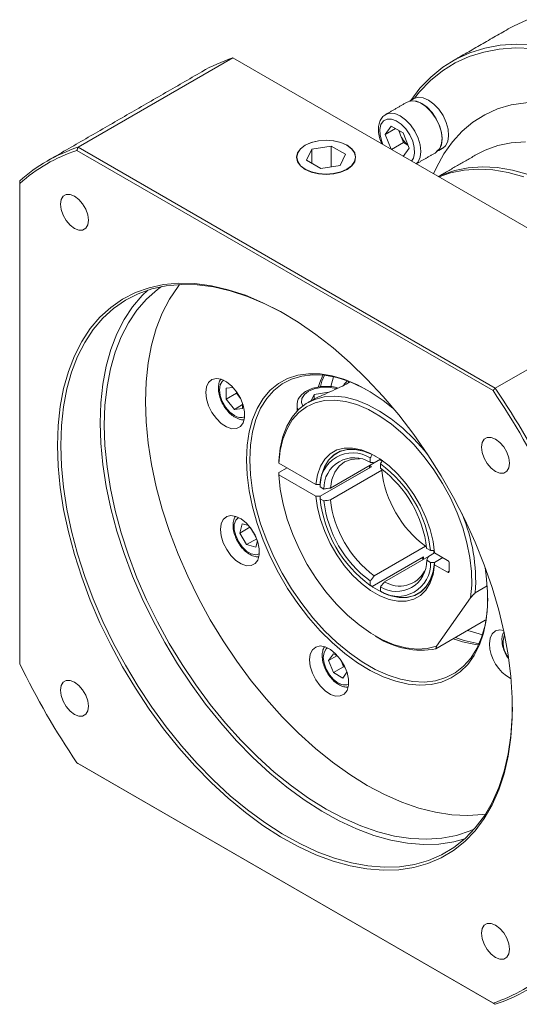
# Model space of a CAD drawing. Header units: millimetres. Extents: x -160 to 803, y -153 to 528.
# Tile 3 of 6: x 67 to 153, y 9 to 178. Entities that reach past the tile are written whole.
import ezdxf

# ---------------------------------------------------------------- set-up
doc = ezdxf.new("R2010")
doc.units = ezdxf.units.MM
doc.header["$LTSCALE"] = 13
doc.layers.get('0').update_dxf_attribs({"lineweight": 18})

msp = doc.modelspace()

# ---------------------------------------------------------------- linework, layer by layer
at = {"color": 7, "linetype": 'Continuous', "lineweight": 15}
for p, q in [((103.24, 171.71), (76.59, 156.32)), ((175.09, 130.23), (103.24, 171.71)), ((129.58, 161.98), (129.64, 162.02)), ((129.51, 158.52), (130.53, 159.98)), ((131.27, 159.54), (129.51, 158.52)), ((130.53, 159.98), (132.57, 158.8)), ((130.49, 155.98), (129.51, 158.52)), ((132.14, 158.43), (131.83, 159.22)), ((132.65, 157.12), (132.14, 158.43)), ((132.57, 158.8), (133.59, 156.17)), ((76.59, 156.32), (148.44, 114.84)), ((120.2, 156.53), (116.85, 156.02)), ((122.65, 155.12), (120.2, 156.53)), ((120.2, 152.95), (120.2, 156.53)), ((132.65, 157.12), (130.58, 155.93)), ((133.59, 156.17), (132.6, 154.76)), ((133.38, 156.69), (132.65, 157.12)), ((148.06, 114.41), (76.4, 155.77)), ((116.85, 156.02), (115.95, 154.08)), ((116.85, 153.57), (116.85, 156.02)), ((121.75, 153.19), (122.65, 155.12)), ((115.95, 154.08), (118.4, 152.67)), ((118.4, 152.67), (121.75, 153.19)), ((66.55, 150.52), (66.55, 150.08)), ((66.55, 150.08), (66.55, 67.34)), ((175.09, 130.23), (148.44, 114.84)), ((123.19, 116.01), (123.19, 115.76)), ((102.09, 114.81), (103.31, 114.92)), ((102.09, 112.93), (102.09, 114.81)), ((103.86, 113.95), (102.09, 112.93)), ((103.86, 113.95), (103.86, 114.25)), ((104.57, 113.07), (103.86, 113.95)), ((116.75, 112.64), (117.26, 113.73)), ((117.26, 113.73), (119.81, 114.12)), ((117.26, 112.93), (117.26, 113.73)), ((103.51, 111.17), (102.09, 112.93)), ((104.92, 111.99), (103.51, 111.17)), ((104.58, 113.05), (104.57, 113.07)), ((104.92, 112.25), (104.92, 111.3)), ((104.92, 111.3), (103.51, 111.17)), ((114.3, 111.94), (114.3, 110.86)), ((117.57, 98.24), (111.19, 101.92)), ((120.05, 97.62), (128.68, 102.6)), ((126.9, 102.81), (126.9, 102.05)), ((128.68, 102.6), (127.61, 101.99)), ((128.54, 102.52), (128.95, 102.28)), ((128.67, 101.03), (128.67, 101.79)), ((111.19, 100.29), (112.61, 101.11)), ((118.28, 96.2), (127.12, 101.3)), ((118.28, 96.2), (126.76, 101.1)), ((128.89, 100.68), (120.05, 95.58)), ((126.76, 101.5), (126.79, 101.11)), ((127.12, 101.3), (126.77, 101.5)), ((128.97, 100.81), (128.82, 100.72)), ((128.82, 100.72), (128.89, 100.68)), ((111.19, 99.88), (117.57, 96.2)), ((118.94, 97.45), (118.28, 97.83)), ((118.28, 95.79), (118.94, 95.41)), ((104.46, 89.87), (104.88, 91.45)), ((106.2, 90.88), (104.46, 89.87)), ((104.88, 91.45), (105.98, 91.15)), ((106.8, 89.89), (106.31, 90.74)), ((105.61, 87.87), (104.46, 89.87)), ((107.36, 88.88), (105.61, 87.87)), ((107.29, 89.03), (106.8, 89.89)), ((107.48, 88.55), (107.19, 87.45)), ((107.19, 87.45), (105.61, 87.87)), ((127.61, 82.5), (136.45, 87.6)), ((136.45, 87.52), (136.6, 87.6)), ((136.45, 87.6), (136.45, 87.52)), ((137.29, 86.86), (136.63, 87.23)), ((137.86, 86.85), (137.86, 86.37)), ((136.09, 85.75), (127.25, 80.65)), ((136.93, 85.84), (129.38, 81.47)), ((135.77, 85.57), (136.09, 85.34)), ((135.77, 85.57), (136.09, 85.34)), ((136.09, 85.35), (136.09, 85.75)), ((136.63, 85.19), (137.29, 84.81)), ((136.93, 85.84), (138, 86.45)), ((140.23, 85.16), (138, 86.45)), ((139.41, 85.63), (138, 84.81)), ((139.41, 85.63), (138, 84.81)), ((138, 84.4), (140.23, 83.12)), ((140.51, 83.28), (140.23, 83.12)), ((140.51, 83.28), (140.51, 84.67)), ((126.9, 81.61), (126.9, 80.86)), ((128.67, 79.84), (128.67, 80.59)), ((145, 79.59), (147.07, 80.79)), ((138.34, 70.41), (144.18, 78.72)), ((138.22, 69.94), (146.7, 74.84)), ((119.75, 67.93), (120.57, 69.09)), ((121.16, 68.74), (119.75, 67.93)), ((120.57, 65.82), (119.75, 67.93)), ((120.57, 69.09), (121.4, 68.61)), ((121.93, 67.89), (121.92, 67.91)), ((122.33, 66.84), (121.93, 67.89)), ((122.33, 66.84), (120.57, 65.82)), ((122.59, 66.69), (122.33, 66.84)), ((122.2, 64.88), (120.57, 65.82)), ((122.9, 65.88), (122.2, 64.88)), ((76.4, 50.28), (148.06, 8.91)), ((148.44, 8.69), (76.59, 50.17))]:
    msp.add_line(p, q, dxfattribs=at)
for points in [[(153.96, 178.3), (151.56, 177.2), (150.98, 176.88)], [(133.88, 164.4), (135.47, 166.48), (137.35, 168.42), (139.42, 170.1), (141.66, 171.49), (144.06, 172.59), (146.62, 173.39), (149.31, 173.89), (152.12, 174.09), (155.05, 173.99)], [(154.83, 173.33), (151.93, 173.43), (149.14, 173.23), (146.47, 172.73), (143.94, 171.94), (141.55, 170.85), (139.33, 169.47), (137.28, 167.81), (135.42, 165.88), (134.52, 164.76)], [(134.45, 164.73), (134.46, 164.73), (135.19, 164.95), (136.05, 164.86), (136.97, 164.45), (137.88, 163.77), (138.72, 162.86), (139.45, 161.78), (139.99, 160.6), (140.32, 159.42), (140.41, 158.3), (140.26, 157.34), (139.88, 156.59), (139.39, 156.17)], [(133.29, 164.12), (134.02, 164.35), (134.87, 164.27), (135.79, 163.88), (136.7, 163.21), (137.56, 162.31), (138.29, 161.24), (138.85, 160.07), (139.2, 158.88), (139.32, 157.75), (139.2, 156.77), (138.85, 155.98), (138.29, 155.46), (138.29, 155.46)], [(134.15, 164.3), (134.66, 164.26), (135.57, 163.95), (136.49, 163.34), (137.36, 162.49), (138.12, 161.45), (138.72, 160.29), (139.12, 159.1), (139.28, 157.96), (139.2, 156.95), (138.88, 156.13), (138.35, 155.58)], [(137.83, 151.74), (138.31, 152.83), (139.58, 155.18), (141.05, 157.27), (142.72, 159.11), (144.59, 160.67), (146.63, 161.94), (148.84, 162.93), (151.19, 163.61), (153.68, 163.99), (156.29, 164.07), (159, 163.84), (161.8, 163.3), (163.36, 162.88)], [(134.02, 153.94), (134.34, 154.44), (134.54, 155.29), (134.5, 156.3), (134.22, 157.39), (133.72, 158.48), (133.05, 159.48), (132.25, 160.31), (131.4, 160.89), (130.56, 161.19), (129.8, 161.18), (129.18, 160.85), (128.76, 160.24), (128.55, 159.4), (128.6, 158.39), (128.88, 157.3), (129.08, 156.8)], [(129.64, 162.02), (130.31, 162.21), (131.16, 162.12), (132.08, 161.73), (132.99, 161.07), (133.84, 160.17), (134.58, 159.09), (135.14, 157.92), (135.49, 156.74), (135.61, 155.61), (135.49, 154.62), (135.14, 153.84), (134.81, 153.48)], [(115.69, 156.68), (114.88, 156.07), (114.37, 155.36), (114.2, 154.6), (114.37, 153.84), (114.88, 153.13), (115.69, 152.52), (116.75, 152.05), (117.98, 151.76), (119.3, 151.66), (120.62, 151.76), (121.85, 152.05), (122.91, 152.52), (123.72, 153.13), (124.23, 153.84), (124.4, 154.6), (124.23, 155.36), (123.72, 156.07), (122.91, 156.68), (121.85, 157.15), (120.62, 157.45), (119.3, 157.55), (117.98, 157.45), (116.75, 157.15), (115.69, 156.68)], [(115.73, 156.66), (114.92, 156.06), (114.42, 155.36), (114.25, 154.6), (114.42, 153.85), (114.92, 153.14), (115.73, 152.54), (116.77, 152.08), (117.99, 151.78), (119.3, 151.69), (120.61, 151.78), (121.83, 152.08), (122.87, 152.54), (123.68, 153.14), (124.18, 153.85), (124.35, 154.6), (124.18, 155.36), (123.68, 156.06), (122.87, 156.66), (121.83, 157.13), (120.61, 157.42), (119.3, 157.52), (117.99, 157.42), (116.77, 157.13), (115.73, 156.66)], [(145.2, 155.06), (146.72, 155.84), (148.89, 156.61), (151.2, 157.08), (153.64, 157.24)], [(138.67, 151.26), (139.3, 151.55), (141.47, 152.32), (143.78, 152.79), (146.22, 152.96), (148.76, 152.82), (151.39, 152.37), (154.09, 151.62)], [(153.38, 151.22), (150.68, 151.96), (148.05, 152.41), (145.51, 152.55), (143.07, 152.38), (140.76, 151.91), (138.8, 151.23)], [(78.38, 143.74), (78.26, 144.67), (77.92, 145.64), (77.39, 146.56), (76.72, 147.34), (75.98, 147.9), (75.24, 148.2), (74.57, 148.19), (74.03, 147.88), (73.69, 147.31), (73.57, 146.52), (73.69, 145.59), (74.03, 144.62), (74.57, 143.7), (75.24, 142.92), (75.98, 142.35), (76.72, 142.06), (77.39, 142.07), (77.92, 142.37), (78.26, 142.95), (78.38, 143.74)], [(73.05, 104.96), (73.17, 108.39), (73.52, 111.67), (74.11, 114.78), (74.93, 117.69), (75.96, 120.38), (77.22, 122.85), (78.69, 125.08), (80.36, 127.04), (82.22, 128.74), (84.26, 130.16), (86.47, 131.29), (88.84, 132.13), (91.34, 132.67), (93.97, 132.9), (96.71, 132.84), (99.55, 132.46), (102.46, 131.79), (105.43, 130.82), (108.44, 129.55), (111.47, 128.01), (114.51, 126.19), (117.53, 124.1), (120.52, 121.76), (123.46, 119.19), (126.34, 116.4), (129.13, 113.4), (131.82, 110.21), (134.39, 106.86), (136.82, 103.35), (139.11, 99.73), (141.24, 95.99), (143.19, 92.18), (144.96, 88.31), (146.53, 84.4), (147.89, 80.47), (149.04, 76.56), (149.97, 72.69), (150.67, 68.87), (151.14, 65.13), (151.37, 61.5), (151.37, 57.99), (151.14, 54.63), (150.67, 51.43), (149.97, 48.42), (149.04, 45.62), (147.89, 43.03), (146.53, 40.69), (144.96, 38.59), (143.19, 36.76), (141.24, 35.2), (139.11, 33.92), (136.82, 32.93), (134.39, 32.25), (131.82, 31.86), (129.13, 31.78), (126.34, 32), (123.46, 32.52), (120.52, 33.34), (117.53, 34.46), (114.51, 35.87), (111.47, 37.55), (108.44, 39.51), (105.43, 41.72), (102.46, 44.18), (99.55, 46.86), (96.71, 49.76), (93.97, 52.86), (91.34, 56.13), (88.84, 59.56), (86.47, 63.13), (84.26, 66.81), (82.22, 70.59), (80.36, 74.43), (78.69, 78.33), (77.22, 82.25), (75.96, 86.17), (74.93, 90.06), (74.11, 93.91), (73.52, 97.69), (73.17, 101.38), (73.05, 104.96)], [(112.38, 127.49), (111.76, 127.84), (108.75, 129.38), (105.76, 130.63), (102.81, 131.6), (99.92, 132.26), (97.11, 132.63), (94.39, 132.7), (91.77, 132.47), (89.29, 131.93), (86.94, 131.1), (84.75, 129.98), (82.72, 128.57), (80.87, 126.88), (79.21, 124.93), (77.76, 122.72), (76.51, 120.27), (75.48, 117.6), (74.67, 114.71), (74.09, 111.63), (73.74, 108.37), (73.62, 104.96)], [(81.12, 108.47), (81.23, 111.86), (81.59, 115.09), (82.17, 118.15), (82.98, 121.01), (84.02, 123.66), (85.28, 126.08), (86.74, 128.26), (88.41, 130.17), (90.26, 131.82), (90.95, 132.33)], [(88.19, 112.55), (88.3, 115.94), (88.66, 119.17), (89.24, 122.23), (90.06, 125.1), (91.09, 127.74), (92.35, 130.16), (93.81, 132.34), (94.09, 132.69)], [(80.41, 108.87), (80.53, 112.29), (80.88, 115.54), (81.46, 118.63), (82.27, 121.51), (83.3, 124.19), (84.55, 126.64), (86, 128.85), (87.66, 130.8), (88.62, 131.73)], [(105.58, 102.51), (105.7, 104.99), (106.05, 107.31), (106.63, 109.44), (107.44, 111.35), (108.46, 113.03), (109.68, 114.46), (111.1, 115.61), (112.68, 116.47), (114.42, 117.05), (116.3, 117.32), (118.29, 117.29), (120.37, 116.95), (122.52, 116.32), (124.71, 115.39), (126.92, 114.18), (129.13, 112.71), (130.83, 111.38)], [(126.52, 114.43), (125.54, 114.95), (123.34, 115.95), (121.17, 116.65), (119.06, 117.05), (117.05, 117.14), (115.15, 116.91), (113.38, 116.38), (111.77, 115.55), (110.33, 114.42), (109.08, 113.02), (108.04, 111.36), (107.22, 109.45), (106.63, 107.32), (106.27, 105), (106.15, 102.51)], [(118.03, 115.13), (118.25, 115.82), (118.76, 117.08)], [(119.01, 117.05), (118.6, 116.02), (118.32, 115.14)], [(98.59, 114.1), (98.72, 115.07), (99.08, 115.83), (99.66, 116.31), (100.41, 116.49), (101.27, 116.35), (102.18, 115.89), (103.08, 115.16), (103.89, 114.21), (104.56, 113.1), (105.03, 111.92), (105.28, 110.76), (105.28, 109.71), (105.03, 108.83), (104.56, 108.21), (103.89, 107.87), (103.08, 107.85), (102.18, 108.15), (101.27, 108.75), (100.41, 109.61), (99.66, 110.65), (99.08, 111.8), (98.72, 112.98), (98.59, 114.1)], [(101.68, 116.18), (101.43, 115.99), (101.07, 115.38), (100.94, 114.53), (101.07, 113.55), (101.43, 112.51), (102, 111.53), (102.72, 110.7), (103.51, 110.09)], [(120.12, 115.08), (120.13, 115.12), (120.58, 116.79)], [(122.99, 116.08), (122.7, 115.82), (122.37, 115.48)], [(121.16, 114.76), (120.78, 114.85), (119.6, 115), (118.4, 114.95), (117.26, 114.7), (116.29, 114.29), (115.57, 113.73), (115.15, 113.07), (115.06, 112.38), (115.29, 111.74)], [(146.76, 41.45), (146.32, 41.39), (143.71, 41.21), (140.98, 41.33), (138.17, 41.76), (135.28, 42.48), (132.34, 43.51), (129.37, 44.82), (126.37, 46.41), (123.37, 48.28), (120.4, 50.4), (117.46, 52.78), (114.57, 55.38), (111.76, 58.2), (109.04, 61.23), (106.42, 64.43), (103.93, 67.79), (101.57, 71.29), (99.37, 74.91), (97.34, 78.63), (95.48, 82.42), (93.81, 86.26), (92.35, 90.13), (91.09, 94), (90.06, 97.84), (89.24, 101.65), (88.66, 105.38), (88.3, 109.02), (88.19, 112.55)], [(111.19, 102.33), (111.41, 104.51), (111.87, 106.51), (112.56, 108.29), (113.47, 109.84), (114.58, 111.14), (115.88, 112.16), (117.35, 112.88), (118.98, 113.31), (120.74, 113.43), (122.59, 113.25), (124.53, 112.76), (126.52, 111.97), (128.53, 110.89), (130.53, 109.54), (132.5, 107.94), (134.41, 106.11), (136.23, 104.07), (136.84, 103.33)], [(144.18, 78.72), (144.39, 80.9), (144.35, 83.23), (144.08, 85.67), (143.57, 88.2), (142.83, 90.77), (141.88, 93.35), (140.72, 95.91), (139.37, 98.39), (137.85, 100.77), (136.19, 103.02), (134.41, 105.1), (132.53, 106.97), (130.58, 108.62), (128.59, 110.02), (126.59, 111.15), (124.61, 111.99), (122.67, 112.53), (120.81, 112.77), (119.05, 112.69), (117.41, 112.3), (115.93, 111.61), (114.61, 110.62), (113.49, 109.36), (112.58, 107.83), (111.88, 106.07), (111.42, 104.09), (111.19, 101.92)], [(143.19, 37.2), (141.3, 36.69), (138.74, 36.3), (136.08, 36.22), (133.31, 36.44), (130.45, 36.96), (127.53, 37.78), (124.56, 38.89), (121.56, 40.28), (118.55, 41.96), (115.53, 43.9), (112.55, 46.09), (109.6, 48.53), (106.71, 51.2), (103.9, 54.08), (101.17, 57.15), (98.56, 60.4), (96.08, 63.81), (93.73, 67.35), (91.53, 71.01), (89.51, 74.75), (87.66, 78.57), (86, 82.44), (84.55, 86.33), (83.3, 90.22), (82.27, 94.09), (81.46, 97.91), (80.88, 101.67), (80.53, 105.33), (80.41, 108.87)], [(144.87, 38.92), (144.1, 38.58), (141.74, 37.79), (139.25, 37.31), (136.63, 37.13), (133.91, 37.25), (131.1, 37.68), (128.21, 38.4), (125.27, 39.42), (122.3, 40.74), (119.3, 42.33), (116.3, 44.2), (113.33, 46.32), (110.39, 48.69), (107.5, 51.3), (104.69, 54.12), (101.96, 57.14), (99.35, 60.35), (96.86, 63.71), (94.5, 67.21), (92.3, 70.83), (90.26, 74.55), (88.41, 78.34), (86.74, 82.18), (85.28, 86.05), (84.02, 89.91), (82.98, 93.76), (82.17, 97.56), (81.59, 101.3), (81.23, 104.94), (81.12, 108.47)], [(150.88, 101.89), (150.76, 102.81), (150.42, 103.78), (149.89, 104.71), (149.22, 105.49), (148.48, 106.05), (147.74, 106.34), (147.07, 106.34), (146.53, 106.03), (146.19, 105.45), (146.07, 104.66), (146.19, 103.74), (146.53, 102.77), (147.07, 101.84), (147.74, 101.06), (148.48, 100.5), (149.22, 100.21), (149.89, 100.21), (150.42, 100.52), (150.76, 101.1), (150.88, 101.89)], [(73.62, 104.96), (73.74, 101.41), (74.09, 97.75), (74.67, 93.99), (75.48, 90.17), (76.51, 86.3), (77.76, 82.41), (79.21, 78.52), (80.87, 74.66), (82.72, 70.84), (84.75, 67.09), (86.94, 63.43), (89.29, 59.89), (91.77, 56.48), (94.39, 53.23), (97.11, 50.16), (99.92, 47.28), (102.81, 44.61), (105.76, 42.18), (108.75, 39.98), (111.76, 38.04), (114.77, 36.37), (117.77, 34.97), (120.74, 33.86), (123.67, 33.04), (126.52, 32.52), (129.29, 32.3), (131.96, 32.39), (134.51, 32.77), (136.93, 33.45), (139.2, 34.43), (141.31, 35.7), (143.25, 37.25), (145, 39.07), (146.56, 41.15), (147.92, 43.48), (149.06, 46.05), (149.98, 48.83), (150.67, 51.82), (151.14, 54.99), (151.37, 58.33), (151.4, 59.89)], [(117.57, 98.24), (117.83, 99.91), (118.34, 101.37), (119.07, 102.59), (120.02, 103.54), (121.15, 104.18), (122.45, 104.51), (123.88, 104.52), (125.4, 104.21), (126.98, 103.59), (128.58, 102.66), (130.17, 101.46), (131.69, 100.02), (133.12, 98.36), (134.41, 96.53), (135.55, 94.57), (136.5, 92.53), (137.23, 90.47), (137.74, 88.42), (138, 86.45)], [(118.28, 98.24), (118.53, 99.83), (119.02, 101.23), (119.72, 102.4), (120.62, 103.3), (121.7, 103.93), (122.94, 104.25), (124.29, 104.28), (125.75, 104), (127.25, 103.42)], [(127.96, 103.06), (127.37, 103.37), (125.84, 103.97), (124.38, 104.27), (123, 104.26), (121.75, 103.95), (120.65, 103.33), (119.74, 102.42), (119.02, 101.25), (118.54, 99.85), (118.28, 98.24)], [(146.68, 83.93), (146.89, 82.48), (147.13, 79.8), (147.13, 77.24), (146.89, 74.84), (146.43, 72.61), (145.73, 70.59), (144.82, 68.79), (143.69, 67.23), (142.37, 65.94), (140.87, 64.93), (139.21, 64.21), (137.4, 63.79), (135.46, 63.67), (133.42, 63.85), (131.3, 64.34), (129.13, 65.12), (126.92, 66.19), (124.71, 67.53), (122.52, 69.14), (120.37, 70.99), (118.29, 73.05), (116.3, 75.32), (114.42, 77.76), (112.68, 80.34), (111.1, 83.04), (109.68, 85.82), (108.46, 88.66), (107.44, 91.51), (106.63, 94.36), (106.05, 97.16), (105.7, 99.89), (105.58, 102.51)], [(106.15, 102.51), (106.27, 99.88), (106.63, 97.14), (107.22, 94.33), (108.04, 91.47), (109.08, 88.6), (110.33, 85.76), (111.77, 82.98), (113.38, 80.28), (115.15, 77.71), (117.05, 75.29), (119.06, 73.05), (121.17, 71.02), (123.34, 69.22), (125.54, 67.66), (127.76, 66.38), (129.97, 65.39), (132.14, 64.69), (134.24, 64.29), (136.26, 64.2), (138.16, 64.43), (139.93, 64.96), (141.54, 65.79), (142.98, 66.91), (144.22, 68.32), (145.26, 69.98), (146.09, 71.89), (146.68, 74.02), (147.04, 76.34), (147.16, 78.67)], [(120.05, 97.62), (120.32, 99.1), (120.83, 100.37), (121.56, 101.39), (122.49, 102.12), (123.6, 102.56), (124.84, 102.68), (125.05, 102.67)], [(111.19, 99.88), (111.42, 97.41), (111.9, 94.85), (112.62, 92.24), (113.56, 89.61), (114.72, 87.01), (116.07, 84.48), (117.6, 82.04), (119.28, 79.75), (121.09, 77.63), (123, 75.71), (124.98, 74.03), (127, 72.61), (129.03, 71.47), (131.05, 70.62), (133.02, 70.09), (134.91, 69.87), (136.69, 69.98), (138.34, 70.41)], [(138, 84.4), (137.74, 82.73), (137.23, 81.27), (136.5, 80.05), (135.55, 79.11), (134.41, 78.46), (133.12, 78.13), (131.69, 78.12), (130.17, 78.43), (128.58, 79.06), (126.98, 79.98), (125.4, 81.18), (123.88, 82.63), (122.45, 84.29), (121.15, 86.12), (120.02, 88.08), (119.07, 90.11), (118.34, 92.18), (117.83, 94.22), (117.57, 96.2)], [(101.12, 90.49), (101.24, 91.46), (101.61, 92.22), (102.19, 92.71), (102.93, 92.88), (103.79, 92.74), (104.71, 92.29), (105.6, 91.55), (106.41, 90.6), (107.08, 89.49), (107.56, 88.31), (107.81, 87.16), (107.81, 86.1), (107.56, 85.22), (107.08, 84.6), (106.41, 84.26), (105.6, 84.24), (104.71, 84.55), (103.79, 85.15), (102.93, 86), (102.19, 87.04), (101.61, 88.19), (101.24, 89.37), (101.12, 90.49)], [(104.2, 92.57), (103.75, 92.11), (103.5, 91.37), (103.5, 90.44), (103.75, 89.42), (104.22, 88.4), (104.87, 87.48), (105.63, 86.75), (106.43, 86.29), (107.2, 86.14), (107.85, 86.31)], [(127.01, 80.82), (127.37, 80.57), (128.91, 79.68), (130.43, 79.08), (131.9, 78.78), (133.28, 78.79), (134.53, 79.11), (135.63, 79.73), (136.54, 80.63), (137.25, 81.8), (137.74, 83.21), (138, 84.81)], [(138, 84.81), (137.74, 83.22), (137.26, 81.82), (136.56, 80.66), (135.66, 79.75), (134.58, 79.13), (133.34, 78.8), (131.98, 78.77), (130.53, 79.05), (129.02, 79.63)], [(136.06, 85.34), (135.85, 85.47), (135.74, 85.55)], [(146.24, 72.34), (145.64, 72.48), (143.69, 73.1)], [(147.43, 70.79), (147.55, 71.77), (147.92, 72.53), (148.5, 73.01), (149.24, 73.19), (149.88, 73.11)], [(116.47, 68.02), (116.59, 69), (116.96, 69.76), (117.54, 70.24), (118.28, 70.42), (119.14, 70.28), (120.06, 69.82), (120.95, 69.09), (121.76, 68.14), (122.43, 67.03), (122.91, 65.85), (123.16, 64.69), (123.16, 63.64), (122.91, 62.76), (122.43, 62.13), (121.76, 61.8), (120.95, 61.78), (120.06, 62.08), (119.14, 62.68), (118.28, 63.53), (117.54, 64.57), (116.96, 65.73), (116.59, 66.91), (116.47, 68.02)], [(119.55, 70.11), (119.31, 69.92), (118.95, 69.31), (118.82, 68.46), (118.95, 67.48), (119.31, 66.44), (119.88, 65.46), (120.59, 64.63), (121.38, 64.02), (122.18, 63.71), (122.89, 63.72), (123.17, 63.83)], [(78.38, 60.02), (78.26, 60.95), (77.92, 61.92), (77.39, 62.84), (76.72, 63.62), (75.98, 64.18), (75.24, 64.48), (74.57, 64.47), (74.03, 64.16), (73.69, 63.59), (73.57, 62.8), (73.69, 61.87), (74.03, 60.9), (74.57, 59.98), (75.24, 59.2), (75.98, 58.63), (76.72, 58.34), (77.39, 58.35), (77.92, 58.65), (78.26, 59.23), (78.38, 60.02)], [(150.88, 18.17), (150.76, 19.09), (150.42, 20.06), (149.89, 20.98), (149.22, 21.77), (148.48, 22.33), (147.74, 22.62), (147.07, 22.62), (146.53, 22.31), (146.19, 21.73), (146.07, 20.94), (146.19, 20.02), (146.53, 19.05), (147.07, 18.12), (147.74, 17.34), (148.48, 16.78), (149.22, 16.49), (149.89, 16.49), (150.42, 16.8), (150.76, 17.38), (150.88, 18.17)]]:
    msp.add_lwpolyline(points, dxfattribs=at)
for centre, radius, start, end in [((111.84, 145.2), 27.87, 107.9677, 119.9623), ((135.46, 159.74), 3.57, 189.3465, 201.5125), ((135.93, 159.88), 4.05, 200.8725, 230.9147), ((85.13, 129.93), 27.74, 107.9475, 132.0632), ((84.98, 129.54), 27.6, 108.1121, 131.8987), ((107.22, 115.2), 3.4, 200.9241, 218.7481), ((30.48, 35.15), 141.79, 26.0161, 33.9839), ((30.38, 35.09), 142.47, 25.9604, 34.0396), ((116.1, 111.95), 1.8, 179.9813, 208.8745), ((104.57, 111.51), 1.77, 233.2964, 294.5228), ((123.89, 98.06), 5.62, 57.6251, 182.3856), ((124.15, 97.62), 5.22, 58.1428, 181.868), ((116.11, 84.58), 21.3, 6.1284, 53.8716), ((116.87, 85.02), 19.88, 6.3829, 53.6171), ((147.76, 102.85), 18.99, 186.5618, 233.4382), ((139.46, 98.06), 21.3, 186.1284, 233.8716), ((138.69, 97.62), 19.88, 186.3829, 233.6171), ((138.92, 97.75), 18.99, 186.5618, 233.4382), ((115.34, 81.56), 29.73, 356.2084, 22.967), ((109.72, 91.58), 3.37, 200.9016, 210.0729), ((109.72, 91.57), 3.37, 209.9271, 219.0931), ((131.42, 85.02), 5.22, 238.1428, 1.868), ((131.68, 84.58), 5.62, 237.6251, 2.3856), ((139.9, 84.64), 0.615, 2.6055, 57.3945), ((131.96, 85.63), 4.89, 238.1195, 331.2514), ((140.34, 83.25), 0.175, 230.7967, 9.214), ((135.65, 83.5), 13.8, 236.974, 280.7106), ((147.26, 87.24), 16.7, 248.7849, 264.2173), ((147.65, 87.57), 16.83, 248.8251, 263.2832), ((154.02, 71.01), 4.21, 161.1827, 218.9308), ((154.49, 71.01), 7.06, 181.795, 241.9738), ((125.1, 69.13), 3.41, 201.2611, 219.0613), ((193.98, 129.53), 141.79, 206.0161, 213.9839), ((139.48, 35.14), 27.6, 288.1121, 311.8987), ((139.89, 35.08), 27.74, 287.9475, 312.0632)]:
    msp.add_arc(centre, radius, start, end, dxfattribs=at)
for points in [[(150.98, 176.88), (141.08, 171.17)], [(97.92, 169.34), (71.26, 153.95)], [(134.45, 164.73), (133.71, 164.29)], [(133.29, 164.12), (129.58, 161.98)], [(76.4, 155.77), (76.59, 156.32)], [(115.73, 156.66), (115.69, 156.65)], [(122.91, 156.65), (122.87, 156.66)], [(138.64, 155.74), (139.39, 156.17)], [(134.84, 153.47), (138.29, 155.46)], [(145.2, 155.06), (138.63, 151.28)], [(148.06, 114.41), (148.44, 114.84)], [(116.68, 112.63), (116.14, 112.31)], [(111.19, 101.92), (111.19, 102.33)], [(111.19, 100.29), (111.19, 99.88)], [(126.76, 101.1), (126.76, 101.5)], [(118.28, 98.24), (117.57, 98.24)], [(117.57, 96.2), (118.28, 96.2)], [(138, 84.81), (138, 84.4)], [(145, 79.59), (144.18, 78.72)], [(127.78, 72.13), (128.14, 71.93)], [(138.34, 70.41), (138.22, 69.94)], [(76.59, 50.17), (76.4, 50.28)], [(148.44, 8.69), (148.06, 8.91)]]:
    msp.add_open_spline(points, degree=1, dxfattribs=at)
for points, knots in [([(129.68, 162), (129.59, 161.96), (129.24, 161.82), (128.81, 161.31), (128.45, 160.56), (128.29, 159.64), (128.35, 158.59), (128.56, 157.65), (128.82, 157.09), (128.9, 156.9)], [0, 0, 0, 0, 0.350983, 1.267024, 2.178593, 3.136143, 4.143929, 5.169804, 5.699632, 5.699632, 5.699632, 5.699632]), ([(101.17, 116.31), (101.13, 116.27), (100.94, 116.04), (100.79, 115.43), (100.73, 114.54), (100.9, 113.52), (101.28, 112.49), (101.85, 111.5), (102.55, 110.63), (103.17, 110.1), (103.69, 109.77), (104.23, 109.51), (104.75, 109.34), (105.09, 109.39), (105.15, 109.4)], [0, 0, 0, 0, 0.191372, 1.093116, 2.051305, 3.048785, 4.050018, 5.049007, 6.050849, 7.06073, 7.397693, 7.941192, 8.972187, 9.178681, 9.178681, 9.178681, 9.178681]), ([(116.7, 112.61), (116.78, 112.67), (117.29, 113), (118.58, 113.58), (120.38, 114.37), (122.1, 115.15), (122.98, 115.64), (123.39, 115.87)], [0, 0, 0, 0, 0.437811, 2.505031, 4.221349, 5.946619, 7.450889, 7.450889, 7.450889, 7.450889]), ([(121.37, 114.84), (121.21, 114.89), (120.69, 115.06), (119.69, 115.16), (118.47, 115.13), (117.28, 114.91), (116.21, 114.52), (115.34, 113.97), (114.72, 113.32), (114.35, 112.63), (114.34, 112.16), (114.33, 111.96)], [0, 0, 0, 0, 0.480902, 1.561897, 2.641298, 3.724417, 4.816555, 5.92458, 6.927709, 7.875626, 8.613801, 8.613801, 8.613801, 8.613801]), ([(127.25, 103.42), (127.17, 103.27), (127.05, 103.06), (126.93, 102.86), (126.9, 102.81)], [0, 0, 0, 0, 0.532385, 0.7085779, 0.7085779, 0.7085779, 0.7085779]), ([(127.61, 101.99), (127.49, 102), (127.26, 102.02), (127.02, 102.04), (126.9, 102.05)], [0, 0, 0, 0, 0.3464434, 0.7101511, 0.7101511, 0.7101511, 0.7101511]), ([(128.67, 101.79), (128.7, 101.84), (128.82, 102.04), (128.93, 102.25), (129.02, 102.4)], [0, 0, 0, 0, 0.176193, 0.7085779, 0.7085779, 0.7085779, 0.7085779]), ([(118.28, 97.83), (118.28, 97.86), (118.28, 98), (118.28, 98.14), (118.28, 98.24)], [0, 0, 0, 0, 0.1017146, 0.4090556, 0.4090556, 0.4090556, 0.4090556]), ([(118.94, 97.45), (119.13, 97.48), (119.5, 97.54), (119.87, 97.59), (120.05, 97.62)], [0, 0, 0, 0, 0.579011, 1.130538, 1.130538, 1.130538, 1.130538]), ([(118.28, 96.2), (118.28, 96.09), (118.28, 95.96), (118.28, 95.82), (118.28, 95.79)], [0, 0, 0, 0, 0.307341, 0.4090556, 0.4090556, 0.4090556, 0.4090556]), ([(120.05, 95.58), (119.87, 95.55), (119.5, 95.5), (119.13, 95.44), (118.94, 95.41)], [0, 0, 0, 0, 0.551527, 1.130538, 1.130538, 1.130538, 1.130538]), ([(103.7, 92.7), (103.65, 92.63), (103.44, 92.36), (103.3, 91.7), (103.27, 90.79), (103.47, 89.77), (103.88, 88.73), (104.46, 87.75), (105.18, 86.91), (106, 86.25), (106.83, 85.87), (107.41, 85.72), (107.66, 85.77), (107.67, 85.77)], [0, 0, 0, 0, 0.320314, 1.22918, 2.195578, 3.195997, 4.197222, 5.196649, 6.199676, 7.211777, 8.240281, 9.153879, 9.172683, 9.172683, 9.172683, 9.172683]), ([(138, 86.85), (137.82, 86.85), (137.58, 86.86), (137.35, 86.86), (137.29, 86.86)], [0, 0, 0, 0, 0.5323849, 0.7085779, 0.7085779, 0.7085779, 0.7085779]), ([(136.63, 85.19), (136.68, 85.3), (136.78, 85.52), (136.88, 85.73), (136.93, 85.84)], [0, 0, 0, 0, 0.3636719, 0.7100811, 0.7100811, 0.7100811, 0.7100811]), ([(137.29, 84.81), (137.35, 84.81), (137.58, 84.81), (137.82, 84.81), (138, 84.81)], [0, 0, 0, 0, 0.176193, 0.7085779, 0.7085779, 0.7085779, 0.7085779]), ([(126.9, 81.61), (127.02, 81.76), (127.26, 82.06), (127.49, 82.35), (127.61, 82.5)], [0, 0, 0, 0, 0.579005, 1.130526, 1.130526, 1.130526, 1.130526]), ([(129.38, 81.47), (129.26, 81.33), (129.02, 81.04), (128.79, 80.74), (128.67, 80.59)], [0, 0, 0, 0, 0.551521, 1.130526, 1.130526, 1.130526, 1.130526]), ([(126.9, 80.86), (126.93, 80.84), (127.05, 80.77), (127.17, 80.7), (127.25, 80.65)], [0, 0, 0, 0, 0.1017312, 0.4091223, 0.4091223, 0.4091223, 0.4091223]), ([(129.02, 79.63), (128.93, 79.68), (128.82, 79.75), (128.7, 79.82), (128.67, 79.84)], [0, 0, 0, 0, 0.3073911, 0.4091223, 0.4091223, 0.4091223, 0.4091223]), ([(149.86, 72.74), (149.78, 72.55), (149.6, 72.1), (149.57, 71.25), (149.73, 70.24), (150.1, 69.2), (150.49, 68.56), (150.69, 68.24)], [0, 0, 0, 0, 0.722224, 1.70064, 2.719923, 3.743492, 4.759002, 4.759002, 4.759002, 4.759002]), ([(119.05, 70.24), (118.98, 70.13), (118.76, 69.82), (118.63, 69.11), (118.63, 68.18), (118.87, 67.15), (119.31, 66.12), (119.91, 65.16), (120.65, 64.34), (121.48, 63.72), (122.29, 63.35), (122.8, 63.33), (123.02, 63.32)], [0, 0, 0, 0, 0.451974, 1.367908, 2.340904, 3.342159, 4.34203, 5.340704, 6.343678, 7.356905, 8.387207, 9.169221, 9.169221, 9.169221, 9.169221])]:
    msp.add_open_spline(points, degree=3, knots=knots, dxfattribs=at)

doc.saveas('drawing.dxf')
